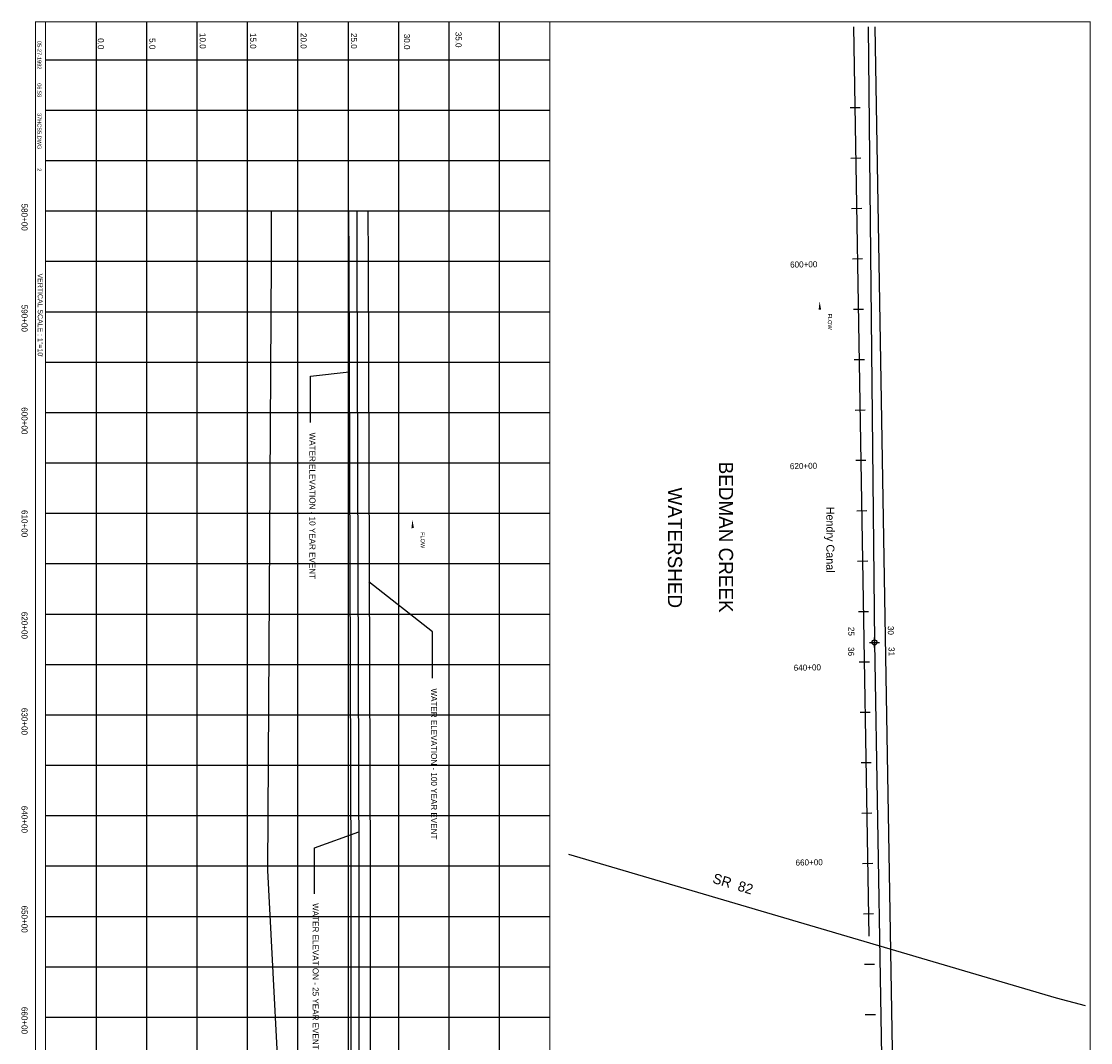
# Model space of a CAD drawing. Extents: x 306730 to 317490, y 788145 to 804155.
# Tile 2 of 2: x 306885 to 317490, y 794022 to 804155. Entities that reach past the tile are written whole.
import ezdxf
from ezdxf.enums import TextEntityAlignment as Align

# ---------------------------------------------------------------- set-up
doc = ezdxf.new("R2010")
doc.units = 0
doc.header["$LTSCALE"] = 800
doc.header["$PDMODE"] = 34
doc.header["$PDSIZE"] = 50
for name, pattern in [('DASHED', [0]), ('PHANTOM', [0]), ('STREAM', [0])]:
    doc.linetypes.add(name, pattern=pattern)
doc.layers.get('0').update_dxf_attribs({"linetype": 'CONTINUOUS'})
for name, color, linetype in [('100YRWSEL', 15, 'CONTINUOUS'), ('10YRWSEL', 15, 'CONTINUOUS'), ('25YRWSEL', 15, 'CONTINUOUS'), ('BORDER', 1, 'CONTINUOUS'), ('COUNTY', 11, 'PHANTOM'), ('EG', 7, 'CONTINUOUS'), ('GRID', 2, 'CONTINUOUS'), ('MAJROADS', 9, 'CONTINUOUS'), ('SEC', 2, 'CONTINUOUS'), ('STATIONS', 7, 'CONTINUOUS'), ('TEXT', 7, 'CONTINUOUS'), ('TRUNKS', 5, 'STREAM'), ('WATER', 4, 'CONTINUOUS'), ('WSHEDS', 3, 'CONTINUOUS')]:
    doc.layers.add(name, color=color, linetype=linetype)

# ---------------------------------------------------------------- blocks, each defined once
blk = doc.blocks.new('LOGON')
at = {"color": 0}
blk.add_attdef('DATE', text='', height=1, dxfattribs=at).set_placement((-1.87, 1.76), align=Align.RIGHT)
for tag, p in [('TIME', (1.56, 1.76)), ('DRAWING', (8.97, 1.76)), ('OPERATOR', (22.66, 1.76))]:
    blk.add_attdef(tag, p, '', height=1, dxfattribs=at)

msp = doc.modelspace()

# ---------------------------------------------------------------- linework, layer by layer
at = {"layer": '100YRWSEL', "color": 0}
for points in [[(310320, 802275), (310323, 801778), (310343, 795728), (310343, 792878)], [(310962, 797640), (310962, 798097), (310332, 798596)]]:
    msp.add_lwpolyline(points, dxfattribs=at)
at = {"layer": '10YRWSEL', "color": 0}
for points in [[(310131, 802275), (310133, 801778), (310153, 795728), (310153, 792878)], [(309754, 800176), (309754, 800634), (310137, 800678)]]:
    msp.add_lwpolyline(points, dxfattribs=at)
at = {"layer": '25YRWSEL', "color": 0}
for points in [[(310211, 802275), (310213, 801778), (310233, 795728), (310233, 792878)], [(309791, 795500), (309791, 795956), (310233, 796114)]]:
    msp.add_lwpolyline(points, dxfattribs=at)
at = {"layer": 'BORDER', "color": 0, "const_width": 10}
msp.add_lwpolyline([(307025, 804150), (307025, 788150), (317485, 788150), (317485, 804150)], close=True, dxfattribs=at)
for points in [[(307125, 804150), (307125, 788150)], [(312125, 804150), (312125, 788150)]]:
    msp.add_lwpolyline(points, dxfattribs=at)
at = {"layer": 'COUNTY', "color": 0}
msp.add_lwpolyline([(315283, 804100), (315347, 797993), (315435, 792714), (315435, 788200)], dxfattribs=at)
at = {"layer": 'EG', "color": 0, "linetype": 'DASHED'}
msp.add_lwpolyline([(309363, 802275), (309363, 801780), (309325, 795730), (309475, 792880)], dxfattribs=at)
at = {"layer": 'GRID', "color": 0}
for points in [[(307625, 804150), (307625, 788150)], [(308125, 804150), (308125, 788150)], [(308625, 804150), (308625, 788150)], [(309125, 804150), (309125, 788150)], [(309625, 804150), (309625, 788150)], [(310125, 804150), (310125, 788150)], [(310625, 804150), (310625, 788150)], [(311125, 804150), (311125, 788150)], [(311625, 804150), (311625, 788150)], [(307125, 803775), (312125, 803775)], [(307125, 803275), (312125, 803275)], [(307125, 802775), (312125, 802775)], [(307125, 802275), (312125, 802275)], [(307125, 801775), (312125, 801775)], [(307125, 801275), (312125, 801275)], [(307125, 800775), (312125, 800775)], [(307125, 800275), (312125, 800275)], [(307125, 799775), (312125, 799775)], [(307125, 799275), (312125, 799275)], [(307125, 798775), (312125, 798775)], [(307125, 798275), (312125, 798275)], [(307125, 797775), (312125, 797775)], [(307125, 797275), (312125, 797275)], [(307125, 796775), (312125, 796775)], [(307125, 796275), (312125, 796275)], [(307125, 795775), (312125, 795775)], [(307125, 795275), (312125, 795275)], [(307125, 794775), (312125, 794775)], [(307125, 794275), (312125, 794275)]]:
    msp.add_lwpolyline(points, dxfattribs=at)
at = {"layer": 'MAJROADS', "color": 0}
msp.add_lwpolyline([(312311, 795893), (317148, 794466), (317435, 794390)], dxfattribs=at)
at = {"layer": 'SEC', "color": 0}
msp.add_point((315347, 797993), dxfattribs=at)
at = {"layer": 'STATIONS', "color": 0}
for p, q in [((315204, 803298), (315104, 803296)), ((315212, 802798), (315112, 802796)), ((315220, 802298), (315120, 802296)), ((315229, 801798), (315129, 801796)), ((315237, 801298), (315137, 801296)), ((315246, 800798), (315146, 800796)), ((315254, 800298), (315154, 800296)), ((315262, 799798), (315162, 799797)), ((315271, 799298), (315171, 799297)), ((315279, 798798), (315179, 798797)), ((315288, 798298), (315188, 798297)), ((315296, 797798), (315196, 797797)), ((315304, 797299), (315204, 797297)), ((315313, 796799), (315213, 796797)), ((315321, 796299), (315221, 796297)), ((315329, 795799), (315229, 795797)), ((315338, 795299), (315238, 795297)), ((315346, 794799), (315246, 794797)), ((315355, 794299), (315255, 794297))]:
    msp.add_line(p, q, dxfattribs=at)
at = {"layer": 'TRUNKS', "color": 0}
msp.add_lwpolyline([(315140, 804100), (315292, 795077)], dxfattribs=at)
for points in [[(314802, 801378, 0, 25, 0), (314805, 801294, 0, 0, -0.087559), (314798, 801244, 0, 0, 0.245722), (314806, 801201, 0, 0, -0.309425), (314809, 801132, 0, 0, 0), (314810, 801099, 0, 0, 0)], [(310763, 799211, 0, 25, 0), (310766, 799127, 0, 0, -0.087559), (310759, 799077, 0, 0, 0.245722), (310767, 799033, 0, 0, -0.309425), (310771, 798965, 0, 0, 0), (310771, 798932, 0, 0, 0)]]:
    msp.add_lwpolyline(points, format="xyseb", dxfattribs=at)
at = {"layer": 'WSHEDS', "color": 0}
msp.add_lwpolyline([(315544, 792781), (315354, 804100)], dxfattribs=at)

# ---------------------------------------------------------------- block references
at = {"layer": 'TEXT', "color": 0, "xscale": 40, "yscale": 40, "zscale": 40, "rotation": 270}
msp.add_blockref('LOGON', (306973, 803604), dxfattribs=at).add_auto_attribs({'DATE': '05-27-1992', 'TIME': '06:58', 'OPERATOR': '2', 'DRAWING': '37HCS5.DWG'})

# ---------------------------------------------------------------- texts
at = {"layer": '100YRWSEL', "color": 0}
msp.add_text('WATER ELEVATION - 100 YEAR EVENT', height=60, rotation=270, dxfattribs=at).set_placement((310948, 797537))
at = {"layer": '10YRWSEL', "color": 0}
msp.add_text('WATER ELEVATION - 10 YEAR EVENT', height=60, rotation=270, dxfattribs=at).set_placement((309742, 800075))
at = {"layer": '25YRWSEL', "color": 0}
msp.add_text('WATER ELEVATION - 25 YEAR EVENT', height=60, rotation=270, dxfattribs=at).set_placement((309773, 795406))
at = {"layer": 'MAJROADS', "color": 0}
msp.add_text('SR  82', height=100, rotation=343, dxfattribs=at).set_placement((313733, 795610))
at = {"layer": 'STATIONS', "color": 0}
for s, p in [('600+00', (314645, 801714)), ('620+00', (314643, 799714)), ('640+00', (314681, 797714)), ('660+00', (314699, 795781))]:
    msp.add_text(s, height=60, rotation=0.961, dxfattribs=at).set_placement(p, align=Align.CENTER)
at = {"layer": 'TEXT', "color": 0}
for s, height, p in [('10.0', 60, (308654, 804040)), ('15.0', 60, (309154, 804040)), ('20.0', 60, (309654, 804040)), ('25.0', 60, (310154, 804040)), ('30.0', 60, (310679, 804032)), ('35.0', 60, (311191, 804052)), ('0.0', 60, (307643, 803989)), ('5.0', 60, (308154, 803989)), ('VERTICAL SCALE : 1"=10\'', 50, (307047, 801654)), ('BEDMAN CREEK', 140, (313804, 799787)), ('WATERSHED', 140, (313298, 799530)), ('25', 60, (315087, 798147)), ('30', 60, (315479, 798157)), ('36', 60, (315085, 797947)), ('31', 60, (315486, 797947))]:
    msp.add_text(s, height=height, rotation=270, dxfattribs=at).set_placement(p)
for s, p in [('580+00', (306886, 802212)), ('590+00', (306886, 801209)), ('600+00', (306886, 800192)), ('610+00', (306886, 799172)), ('620+00', (306886, 798162)), ('630+00', (306886, 797209)), ('640+00', (306886, 796237)), ('650+00', (306886, 795247)), ('660+00', (306886, 794242))]:
    msp.add_text(s, height=60, rotation=270, dxfattribs=at).set_placement(p, align=Align.CENTER)
at = {"layer": 'TRUNKS', "color": 0}
for p in [(314884, 801176), (310846, 799008)]:
    msp.add_text('FLOW', height=40, rotation=270, dxfattribs=at).set_placement(p, align=Align.CENTER)
at = {"layer": 'WATER', "color": 0}
msp.add_text('Hendry Canal', height=80, rotation=270, dxfattribs=at).set_placement((314869, 799340))

doc.saveas('drawing.dxf')
